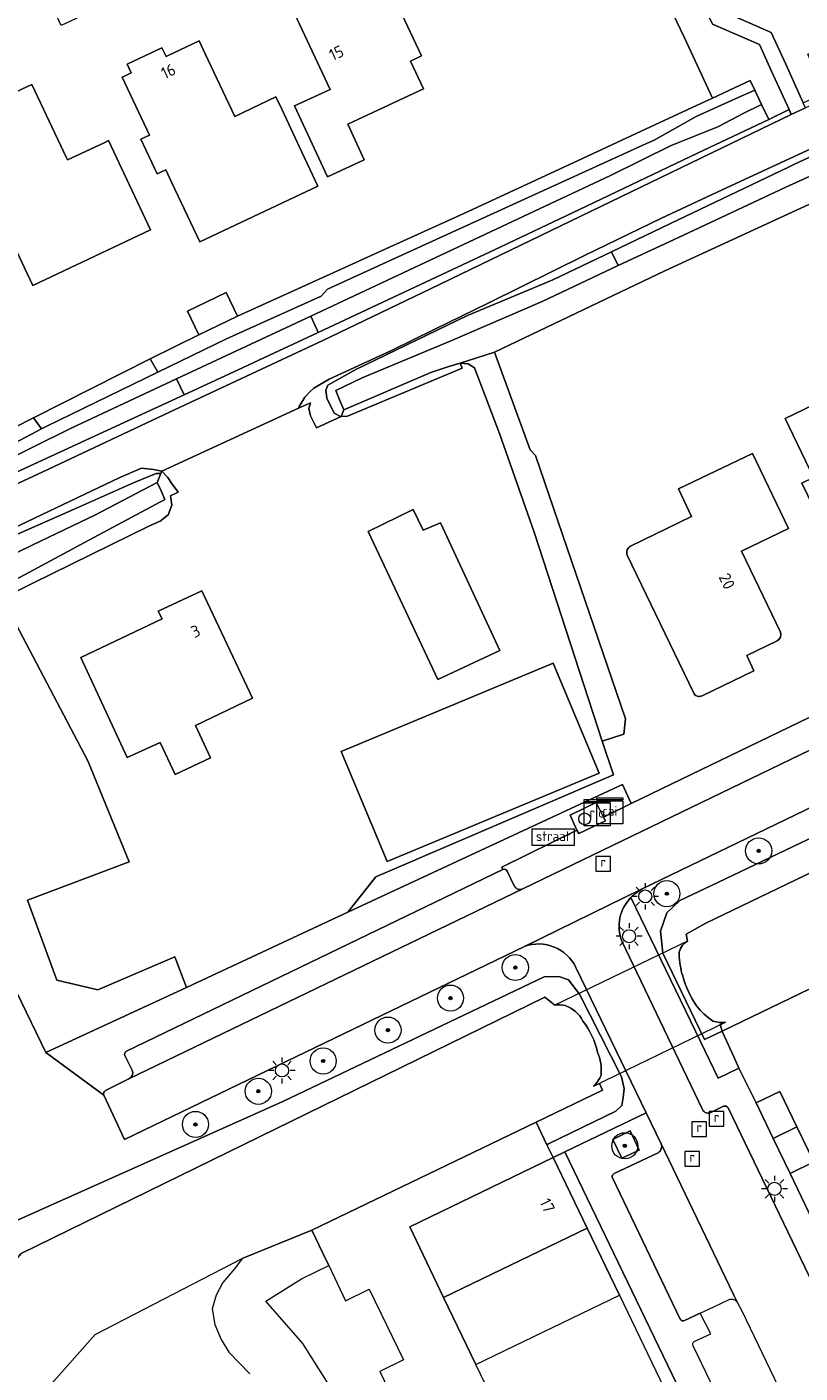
# Model space of a CAD drawing. Header units: metres. Extents: x 80938 to 82288, y 446951 to 448452.
# Tile 27 of 97: x 81824 to 81883, y 447272 to 447375. Entities that reach past the tile are written whole.
import ezdxf
from ezdxf.enums import TextEntityAlignment as Align

# ---------------------------------------------------------------- set-up
doc = ezdxf.new("R2010")
doc.units = ezdxf.units.M
doc.header["$MEASUREMENT"] = 0
doc.layers.get('0').update_dxf_attribs({"color": 253})
for name, color, linetype, lineweight in [('B-WE-GK-BESCHOEIING-G', 253, 'GK-BESCHOEIING', 35), ('B-WE-GK-BESCHOEIING_DAMWAND-G', 253, 'GK-BESCHOEIING', 18), ('B-WE-GR-BOOM-S', 253, 'Continuous', 25), ('B-WE-GR-GROENVOORZIENING-GV', 253, 'Continuous', 18), ('B-WE-IE-MEUBILAIR_WEGMEUBILAIR_VERKEERSBORD-S', 253, 'Continuous', 25), ('B-WE-IE-TERREINAFSCHEIDING_KUNSTMATIG_HEKWERK-G', 253, 'IE-TERREINAFSCHEIDING-KUNSTMATIG', 18), ('B-WE-KL-DATA-S', 253, 'Continuous', 25), ('B-WE-KL-ET_LS_OV_LICHTMAST-S', 253, 'Continuous', 25), ('B-WE-KW-KUNSTWERK_DUIKER-GV', 253, 'Continuous', 18), ('B-WE-OG-BEBOUWING-GV', 253, 'Continuous', 35), ('B-WE-OG-BEBOUWING-T18', 253, 'Continuous', 18), ('B-WE-OG-TERREIN_CULTUURSCHEIDING-GV', 253, 'Continuous', 18), ('B-WE-OG-TERREIN_ERF-GV', 253, 'Continuous', 18), ('B-WE-OG-WATER-GV', 253, 'Continuous', 18), ('B-WE-OG-WATER_SLOOT-GV', 253, 'Continuous', 18), ('B-WE-RI-GWA_RIOOLPUT-S', 253, 'Continuous', 25), ('B-WE-RI-TERREINKAST-S', 253, 'Continuous', 25), ('B-WE-VH-ONVERHARD-GV', 253, 'Continuous', 18), ('B-WE-VH-VERHARDING_ASFALT-GV', 253, 'Continuous', 18), ('B-WE-VH-VERHARDING_BETON-GV', 253, 'Continuous', 18), ('B-WE-VH-VERHARDING_BETONSTRAATSTEEN-GV', 253, 'Continuous', 18), ('B-WE-VH-VERHARDING_GRASBETONSTEEN-GV', 253, 'Continuous', 18), ('B-WE-VH-VERHARDING_TEGEL-GV', 253, 'Continuous', 18), ('X-XX-AL-VERWIJZING-S', 253, 'Continuous', 25)]:
    doc.layers.add(name, color=color, linetype=linetype, lineweight=lineweight)
doc.styles.add('NLCS-ISO', font='NLCS-ISO.ttf')
doc.styles.add('NLCS-ISO-ANNOTATIVE-T18', font='NLCS-ISO.ttf', dxfattribs={"height": 1.8})
doc.styles.add('NLCS-ISO-M500-T18', font='NLCS-ISO.ttf', dxfattribs={"height": 0.9})
doc.linetypes.add('GK-BESCHOEIING', pattern='A,30,-5,[1,NLCS.SHX,S=1,R=0,X=0,Y=0],-5', length=40)
doc.linetypes.add('IE-TERREINAFSCHEIDING-KUNSTMATIG', pattern='A,4,[82,NLCS.SHX,S=0.75,R=90,X=0,Y=0],4,-2', length=10)

# ---------------------------------------------------------------- blocks, each defined once
blk = doc.blocks.new('SIE-WEG_VERKEERSBORD_STRAATNAAM-SO')
at = {"color": 0, "linetype": 'ByBlock', "lineweight": 18}
blk.add_lwpolyline([(-3.25, -1.25), (3.25, -1.25), (3.25, 1.25), (-3.25, 1.25)], close=True, dxfattribs=at)
at = {"color": 0, "linetype": 'ByBlock', "lineweight": 18, "style": 'NLCS-ISO'}
blk.add_text('straat', height=1.5, dxfattribs=at).set_placement((0, 0.15), align=Align.MIDDLE_CENTER)
blk = doc.blocks.new('SRI-TERREINKAST-SO')
at = {"color": 0, "linetype": 'ByBlock', "lineweight": 18}
for points in [[(-2, 2), (2, 2), (2, 1.68), (-2, 1.68)], [(-2, 1.52), (2, 1.52), (2, -2), (-2, -2)]]:
    blk.add_lwpolyline(points, close=True, dxfattribs=at)
at = {"color": 0, "linetype": 'ByBlock', "lineweight": 18, "style": 'NLCS-ISO'}
blk.add_text('rio', height=1.5, dxfattribs=at).set_placement((0, 0), align=Align.MIDDLE_CENTER)
blk = doc.blocks.new('SKL-DATA_SIGNAAL_CAIKAST-SO')
at = {"color": 0, "linetype": 'ByBlock', "lineweight": 18}
for points in [[(-2, 2), (2, 2), (2, 1.68), (-2, 1.68)], [(-2, 1.52), (2, 1.52), (2, -2), (-2, -2)]]:
    blk.add_lwpolyline(points, close=True, dxfattribs=at)
at = {"color": 0, "linetype": 'ByBlock', "lineweight": 18, "style": 'NLCS-ISO'}
blk.add_text('cai', height=1.5, dxfattribs=at).set_placement((0, 0), align=Align.MIDDLE_CENTER)
blk = doc.blocks.new('SKL-ET_OV_LICHTMAST-SO')
at = {"color": 0, "linetype": 'ByBlock', "lineweight": 18}
for points in [[(-1.25, 0), (-2, 0)], [(-1.41, 1.41), (-0.88, 0.88)], [(0, 2), (0, 1.25)], [(0.88, 0.88), (1.41, 1.41)], [(2, 0), (1.25, 0)], [(-1.41, -1.41), (-0.88, -0.88)], [(0, -1.25), (0, -2)], [(0.88, -0.88), (1.41, -1.41)]]:
    blk.add_lwpolyline(points, dxfattribs=at)
blk.add_circle((0, 0), 1, dxfattribs=at)
blk = doc.blocks.new('SRI-PUT_INSPECTIEPUT_RIOOLPUT-SO')
at = {"color": 0, "linetype": 'ByBlock', "lineweight": 18}
blk.add_lwpolyline([(-1.12, -1.12), (1.12, -1.12), (1.12, 1.12), (-1.12, 1.12)], close=True, dxfattribs=at)
at = {"color": 0, "linetype": 'ByBlock', "lineweight": 18, "style": 'NLCS-ISO'}
blk.add_text('r', height=1.5, dxfattribs=at).set_placement((0, 0.28), align=Align.MIDDLE_CENTER)
blk = doc.blocks.new('SAL-VERWIJZING_SYMBOOL-SO')
at = {"color": 0, "linetype": 'ByBlock', "lineweight": -2}
blk.add_circle((0, 0), 0.9, dxfattribs=at)
at = {"color": 0, "linetype": 'ByBlock', "lineweight": -2, "style": 'NLCS-ISO-ANNOTATIVE-T18'}
blk.add_attdef('SYMBOOL', (2.5, -2.5), '', height=1.8, dxfattribs=at)
blk = doc.blocks.new('SGR-BOOM_01-SO')
at = {"linetype": 'ByBlock', "lineweight": 18}
h = blk.add_hatch(color=0, dxfattribs=at)
h.dxf.hatch_style = 1
edge = h.paths.add_edge_path()
edge.add_arc((0, 0), 0.25, 0, 360)
at = {"color": 0, "linetype": 'ByBlock', "lineweight": 18}
for radius in [2, 0.25]:
    blk.add_circle((0, 0), radius, dxfattribs=at)

msp = doc.modelspace()

# ---------------------------------------------------------------- linework, layer by layer
at = {"layer": 'B-WE-GK-BESCHOEIING-G', "linetype": 'Continuous', "lineweight": 0}
for points in [[(81895.96, 447307.039), (81894.606, 447306.386), (81877.531, 447298.148), (81877.379, 447298.644)], [(81805.326, 447259.699), (81823.83, 447281.117), (81863.941, 447300.752)], [(81868.116, 447294.143), (81868.353, 447293.628), (81863.269, 447291.179), (81846.105, 447282.911)]]:
    msp.add_lwpolyline(points, dxfattribs=at)
at = {"layer": 'B-WE-GK-BESCHOEIING_DAMWAND-G', "linetype": 'Continuous', "lineweight": 0}
msp.add_lwpolyline([(81873.138, 447356.343), (81860.081, 447350.109), (81862.828, 447342.653)], dxfattribs=at)
at = {"layer": 'B-WE-GR-GROENVOORZIENING-GV', "linetype": 'Continuous', "lineweight": 0}
for points in [[(81868.444, 447314.535), (81870.558, 447315.568), (81869.877, 447317.03), (81848.861, 447307.241), (81837.318, 447301.864), (81836.503, 447301.488), (81825.725, 447296.513), (81830.161, 447293.244)], [(81831.91, 447296.613), (81860.717, 447310.525), (81860.635, 447310.704), (81866.393, 447313.535), (81865.87, 447314.667), (81867.883, 447315.637), (81868.444, 447314.535)], [(81832.331, 447295.149), (81831.777, 447296.269)], [(81830.293, 447293.596), (81832.074, 447294.484)]]:
    msp.add_lwpolyline(points, dxfattribs=at)
for points in [[(81831.777, 447296.269, -0.4358019), (81831.91, 447296.613)], [(81832.074, 447294.484, 0.0857253), (81832.336, 447294.736)], [(81832.336, 447294.736, 0.220336), (81832.331, 447295.149)], [(81830.161, 447293.244, -0.401485), (81830.293, 447293.596)]]:
    msp.add_lwpolyline(points, format="xyb", dxfattribs=at)
msp.add_lwpolyline([(81869.148, 447289.86), (81869.846, 447288.426), (81871.169, 447289.038), (81870.468, 447290.508)], close=True, dxfattribs=at)
at = {"layer": 'B-WE-IE-TERREINAFSCHEIDING_KUNSTMATIG_HEKWERK-G', "linetype": 'Continuous', "lineweight": 0}
for points in [[(81878.432, 447296.123), (81877.537, 447298.076)], [(81880.117, 447292.659), (81878.802, 447295.315), (81878.432, 447296.123)], [(81864.1, 447289.454), (81863.269, 447291.179)], [(81864.57, 447288.476), (81864.1, 447289.454)], [(81882.719, 447287.254), (81885.061, 447282.395)], [(81846.912, 447281.209), (81846.105, 447282.911)]]:
    msp.add_lwpolyline(points, dxfattribs=at)
at = {"layer": 'B-WE-KW-KUNSTWERK_DUIKER-GV', "linetype": 'Continuous', "lineweight": 0}
for points in [[(81874.856, 447305.021), (81864.696, 447300.142)], [(81867.668, 447293.925), (81877.771, 447298.835)]]:
    msp.add_lwpolyline(points, dxfattribs=at)
for points in [[(81874.226, 447304.02, -0.2732982), (81874.856, 447305.021)], [(81874.503, 447302.366, -0.063802), (81874.226, 447304.02)], [(81875.559, 447300.09, -0.0852072), (81874.503, 447302.366)], [(81864.696, 447300.142, -0.1017187), (81865.509, 447300.098)], [(81865.509, 447300.098, -0.2011724), (81866.853, 447298.913)], [(81876.818, 447298.906, -0.0756433), (81875.559, 447300.09)], [(81866.853, 447298.913, -0.1083233), (81867.983, 447296.543)], [(81877.771, 447298.835, -0.121714), (81876.818, 447298.906)], [(81867.983, 447296.543, -0.1162464), (81868.253, 447294.781)], [(81868.253, 447294.781, -0.1123548), (81867.668, 447293.925)]]:
    msp.add_lwpolyline(points, format="xyb", dxfattribs=at)
at = {"layer": 'B-WE-OG-BEBOUWING-GV', "linetype": 'Continuous', "lineweight": 0}
for points in [[(81843.355, 447378.806), (81843.49, 447378.516), (81843.604, 447378.569), (81847.497, 447370.234), (81844.77, 447368.96), (81847.305, 447363.533), (81850.114, 447364.845), (81848.844, 447367.563), (81854.643, 447370.272), (81853.648, 447372.401), (81854.491, 447372.794), (81852.78, 447376.431), (81851.946, 447376.021), (81849.716, 447380.795), (81847.596, 447379.805), (81847.355, 447380.322), (81847.468, 447380.374), (81847.332, 447380.664)], [(81837.514, 447358.557), (81837.521, 447358.561), (81846.566, 447362.818), (81845.155, 447365.817), (81843.818, 447368.657), (81843.35, 447369.649), (81840.191, 447368.162), (81837.937, 447372.951), (81837.929, 447372.947), (81837.462, 447373.94), (81835.039, 447372.799), (81834.929, 447372.748), (81834.614, 447373.417), (81831.945, 447372.161), (81832.26, 447371.491), (81831.743, 447371.248), (81831.572, 447371.167), (81833.659, 447366.734), (81832.99, 447366.419), (81834.242, 447363.759), (81834.249, 447363.763), (81834.911, 447364.074), (81835.379, 447363.082)], [(81824.717, 447355.23), (81833.735, 447359.479), (81830.516, 447366.308), (81830.178, 447366.149), (81827.378, 447364.83), (81827.302, 447364.993), (81824.655, 447370.61), (81824.316, 447370.451), (81818.775, 447367.84), (81824.088, 447356.564)], [(81837.428, 447351.455), (81840.404, 447352.881), (81839.54, 447354.685), (81836.564, 447353.259)], [(81893.663, 447344.168), (81891.185, 447349.292), (81882.335, 447345.036), (81884.511, 447340.512), (81883.636, 447340.091), (81885.823, 447335.562), (81886.697, 447335.984), (81888.666, 447331.904), (81895.29, 447335.101), (81891.458, 447343.101)], [(81850.42, 447336.38), (81855.74, 447325.07), (81860.49, 447327.28), (81855.96, 447337.06), (81854.61, 447336.49), (81853.86, 447338.07)], [(81834.63, 447329.7), (81828.4, 447326.74), (81831.96, 447319.1), (81834.49, 447320.25), (81835.63, 447317.8), (81838.34, 447319.07), (81837.19, 447321.54), (81841.56, 447323.63), (81837.67, 447331.85), (81834.33, 447330.29)], [(81868.09, 447317.902), (81864.579, 447326.319), (81848.35, 447319.55), (81851.861, 447311.133)], [(81880.117, 447292.659), (81881.427, 447289.937), (81883.247, 447290.813), (81881.937, 447293.535)], [(81883.247, 447290.813), (81881.427, 447289.937), (81882.719, 447287.254), (81884.539, 447288.13)], [(81867.176, 447283.067), (81864.57, 447288.476), (81853.589, 447283.164), (81856.187, 447277.768)], [(81867.176, 447283.067), (81856.187, 447277.768), (81858.66, 447272.632), (81869.648, 447277.936)]]:
    msp.add_lwpolyline(points, close=True, dxfattribs=at)
for points in [[(81879.847, 447342.356), (81874.17, 447339.643), (81875.184, 447337.531), (81870.508, 447335.269)], [(81881.98, 447328.686), (81879.007, 447334.872), (81882.606, 447336.61), (81879.847, 447342.356)], [(81870.244, 447334.584), (81875.322, 447324.056)], [(81875.985, 447323.812), (81879.949, 447325.733), (81879.409, 447326.887), (81881.744, 447328.02)]]:
    msp.add_lwpolyline(points, dxfattribs=at)
for points in [[(81870.508, 447335.269, 0.373777), (81870.244, 447334.584)], [(81881.744, 447328.02, 0.396727), (81881.98, 447328.686)], [(81875.322, 447324.056, 0.4183691), (81875.985, 447323.812)]]:
    msp.add_lwpolyline(points, format="xyb", dxfattribs=at)
at = {"layer": 'B-WE-OG-TERREIN_CULTUURSCHEIDING-GV', "linetype": 'Continuous', "lineweight": 0}
for points in [[(81886.33, 447391.799), (81878.24, 447408.895), (81872.035, 447406.09), (81866.504, 447399.827), (81877.664, 447376.167), (81881.287, 447374.591), (81882.388, 447372.166), (81883.734, 447369.201), (81885.424, 447370.006), (81884.872, 447371.22), (81884.439, 447372.173), (81884.3, 447372.479), (81884.092, 447372.937), (81884.362, 447373.064), (81884.961, 447373.358), (81886.334, 447373.995), (81889.711, 447375.588), (81882.978, 447390.072)], [(81827.881, 447338.092), (81832.488, 447340.136), (81834.174, 447340.825), (81834.534, 447340.825), (81834.61, 447341), (81833.976, 447341.137), (81833.037, 447341.248), (81831.379, 447340.528), (81821.555, 447335.847), (81794.903, 447323.036), (81775.743, 447313.777), (81777.233, 447314.288), (81785.345, 447318.263), (81789.151, 447320.124), (81793.645, 447322.259), (81798.184, 447324.415), (81807.217, 447328.705), (81814.193, 447332.019), (81823.333, 447336.074)]]:
    msp.add_lwpolyline(points, close=True, dxfattribs=at)
for points in [[(81817.198, 447337.11), (81825.873, 447341.141), (81835.186, 447345.521), (81846.949, 447351.02), (81855.191, 447354.953), (81882.818, 447368.297), (81882.643, 447368.681), (81881.084, 447367.938), (81880.167, 447367.501), (81875.629, 447365.342), (81866.6, 447361.045), (81860.144, 447357.973), (81851.086, 447353.737), (81846.579, 447351.63), (81842.027, 447349.502), (81840.842, 447348.948), (81836.325, 447346.862), (81831.763, 447344.755), (81823.104, 447340.757)], [(81888.843, 447367.783), (81877.515, 447362.534), (81872.871, 447360.369), (81866.976, 447357.506), (81859.652, 447353.893), (81855.475, 447351.855), (81852.25, 447350.282), (81851.584, 447349.973), (81847.428, 447348.043), (81846.25, 447347.353), (81845.929, 447347.074), (81845.564, 447346.667), (81845.114, 447345.959), (81845.076, 447345.828), (81845.99, 447346.25), (81845.86, 447345.8), (81845.98, 447345.24), (81846.443, 447344.315), (81848.342, 447345.197), (81848.299, 447345.195), (81847.8, 447345.459), (81847.243, 447346.604), (81847.21, 447346.833), (81847.155, 447347.22), (81847.331, 447347.601), (81849.458, 447348.787), (81858.027, 447352.919), (81862.665, 447354.853), (81864.556, 447355.642), (81869.044, 447357.789), (81873.577, 447359.958), (81882.597, 447364.275), (81883.014, 447364.475), (81892.076, 447368.703)], [(81965.728, 447354.541), (81871.403, 447309.025)], [(81870.534, 447308.378), (81875.858, 447297.341), (81877.209, 447294.541), (81878.802, 447295.315), (81878.432, 447296.123), (81877.537, 447298.076), (81877.531, 447298.148), (81876.176, 447297.494), (81872.98, 447304.12), (81872.809, 447305.794), (81873.286, 447307.21), (81874.28, 447308.139), (81877.189, 447309.531), (81967.052, 447352.45), (81968.355, 447352.728), (81969.314, 447352.338), (81970.574, 447351.405)], [(81862.372, 447304.628), (81831.75, 447289.844), (81830.161, 447293.244), (81825.725, 447296.513), (81811.512, 447325.862), (81811.142, 447325.675), (81806.655, 447323.412), (81797.726, 447318.91), (81791.029, 447315.534), (81786.481, 447313.519), (81781.886, 447311.483), (81779.04, 447310.229), (81777.722, 447312.729), (81777.27, 447313.655), (81777.233, 447314.288), (81775.743, 447313.777), (81779.278, 447306.101), (81803.245, 447262.95), (81822.856, 447283.361), (81843.863, 447292.748)], [(81843.863, 447292.748), (81863.882, 447302.292), (81865.021, 447302.334), (81865.756, 447302.064), (81866.602, 447300.98), (81869.817, 447294.634), (81870.025, 447293.754), (81869.938, 447293.065), (81869.832, 447292.442), (81869.377, 447292.024), (81864.226, 447289.514), (81864.1, 447289.454), (81864.57, 447288.476), (81865.464, 447288.902), (81871.709, 447291.896), (81866.325, 447303.027)]]:
    msp.add_lwpolyline(points, dxfattribs=at)
for points in [[(81871.403, 447309.025, 0.0669756), (81870.534, 447308.378)], [(81866.325, 447303.027, 0.3823083), (81862.372, 447304.628)]]:
    msp.add_lwpolyline(points, format="xyb", dxfattribs=at)
at = {"layer": 'B-WE-OG-TERREIN_ERF-GV', "linetype": 'Continuous', "lineweight": 0}
for points in [[(81820.339, 447342.844), (81824.779, 447345.089), (81829.263, 447347.357), (81833.703, 447349.602), (81837.428, 447351.455), (81836.564, 447353.259), (81839.54, 447354.685), (81840.404, 447352.881), (81847.499, 447356.098), (81852.031, 447358.15), (81856.609, 447360.223), (81857.745, 447360.737), (81862.258, 447362.83), (81866.817, 447364.944), (81871.33, 447367.037), (81875.889, 447369.151), (81876.77, 447369.569), (81874.649, 447374.166), (81863.12, 447398.207), (81848.491, 447391.354), (81850.849, 447386.329), (81826.888, 447375.13), (81813.946, 447402.727)], [(81923.319, 447379.749), (81910.8, 447373.853), (81906.893, 447371.985), (81885.829, 447362.198), (81873.138, 447356.343), (81860.081, 447350.109), (81862.828, 447342.653), (81863.215, 447342.208), (81870.116, 447322.062), (81869.985, 447320.888), (81868.343, 447320.352), (81869.191, 447317.755), (81850.987, 447309.953), (81848.861, 447307.241), (81869.877, 447317.03), (81870.558, 447315.568), (81938.619, 447348.429), (81993.637, 447374.896)], [(81870.508, 447335.269), (81875.184, 447337.531), (81874.17, 447339.643), (81879.847, 447342.356), (81882.606, 447336.61)], [(81882.606, 447336.61), (81879.007, 447334.872), (81881.98, 447328.686)], [(81875.322, 447324.056), (81870.244, 447334.584)], [(81881.744, 447328.02), (81879.409, 447326.887), (81879.949, 447325.733), (81875.985, 447323.812)], [(81894.606, 447306.386), (81877.531, 447298.148), (81877.537, 447298.076), (81878.432, 447296.123), (81878.802, 447295.315), (81880.117, 447292.659), (81881.937, 447293.535), (81883.247, 447290.813), (81884.539, 447288.13), (81882.719, 447287.254), (81885.061, 447282.395)], [(81861.132, 447267.498), (81858.66, 447272.632), (81856.187, 447277.768), (81853.589, 447283.164), (81864.57, 447288.476), (81864.1, 447289.454), (81863.269, 447291.179), (81846.105, 447282.911), (81846.912, 447281.209), (81847.392, 447280.196), (81848.671, 447277.499), (81850.488, 447278.382), (81851.811, 447275.658), (81853.113, 447272.979), (81851.296, 447272.096), (81853.642, 447267.222)]]:
    msp.add_lwpolyline(points, dxfattribs=at)
for points in [[(81847.596, 447379.805), (81849.716, 447380.795), (81851.946, 447376.021), (81852.78, 447376.431), (81854.491, 447372.794), (81853.648, 447372.401), (81854.643, 447370.272), (81848.844, 447367.563), (81850.114, 447364.845), (81847.305, 447363.533), (81844.77, 447368.96), (81847.497, 447370.234), (81843.604, 447378.569), (81843.49, 447378.516), (81843.355, 447378.806), (81847.332, 447380.664), (81847.468, 447380.374), (81847.355, 447380.322)], [(81831.572, 447371.167), (81831.743, 447371.248), (81832.26, 447371.491), (81831.945, 447372.161), (81834.614, 447373.417), (81834.929, 447372.748), (81835.039, 447372.799), (81837.462, 447373.94), (81837.929, 447372.947), (81837.937, 447372.951), (81840.191, 447368.162), (81843.35, 447369.649), (81843.818, 447368.657), (81845.155, 447365.817), (81846.566, 447362.818), (81837.521, 447358.561), (81837.514, 447358.557), (81835.379, 447363.082), (81834.911, 447364.074), (81834.249, 447363.763), (81834.242, 447363.759), (81832.99, 447366.419), (81833.659, 447366.734)], [(81824.717, 447355.23), (81824.088, 447356.564), (81818.775, 447367.84), (81824.316, 447370.451), (81824.655, 447370.61), (81827.302, 447364.993), (81827.378, 447364.83), (81830.178, 447366.149), (81830.516, 447366.308), (81833.735, 447359.479)], [(81860.47, 447343.88), (81858.56, 447348.92), (81858.08, 447349.23), (81857.46, 447349.269), (81857.451, 447349.267), (81857.602, 447348.893), (81848.827, 447345.224), (81848.342, 447345.197), (81846.443, 447344.315), (81845.98, 447345.24), (81845.86, 447345.8), (81845.99, 447346.25), (81845.076, 447345.828), (81834.61, 447341), (81835.06, 447340.52), (81835.34, 447340.08), (81835.863, 447339.397), (81835.268, 447339.12), (81835.361, 447338.412), (81835.084, 447337.66), (81834.49, 447337.185), (81833.652, 447336.821), (81829.19, 447334.622), (81824.682, 447332.4), (81822.39, 447331.27), (81828.927, 447318.826), (81832.099, 447311.111), (81824.314, 447308.158), (81826.562, 447302.051), (81829.702, 447301.313), (81835.604, 447303.824), (81836.503, 447301.488), (81837.318, 447301.864), (81848.861, 447307.241), (81850.987, 447309.953), (81869.191, 447317.755), (81868.343, 447320.352), (81863.12, 447336.35)], [(81891.458, 447343.101), (81895.29, 447335.101), (81888.666, 447331.904), (81886.697, 447335.984), (81885.823, 447335.562), (81883.636, 447340.091), (81884.511, 447340.512), (81882.335, 447345.036), (81891.185, 447349.292), (81893.663, 447344.168)], [(81850.42, 447336.38), (81853.86, 447338.07), (81854.61, 447336.49), (81855.96, 447337.06), (81860.49, 447327.28), (81855.74, 447325.07)], [(81834.63, 447329.7), (81834.33, 447330.29), (81837.67, 447331.85), (81841.56, 447323.63), (81837.19, 447321.54), (81838.34, 447319.07), (81835.63, 447317.8), (81834.49, 447320.25), (81831.96, 447319.1), (81828.4, 447326.74)], [(81864.579, 447326.319), (81868.09, 447317.902), (81851.861, 447311.133), (81848.35, 447319.55)], [(81865.464, 447288.902), (81864.57, 447288.476), (81867.176, 447283.067), (81869.648, 447277.936), (81872.125, 447272.792), (81874.595, 447267.665), (81877.07, 447262.527), (81879.543, 447257.395), (81882.018, 447252.256), (81884.49, 447247.125), (81886.963, 447241.992), (81889.548, 447236.625), (81890.449, 447237.062), (81882.565, 447253.442)]]:
    msp.add_lwpolyline(points, close=True, dxfattribs=at)
for points in [[(81870.244, 447334.584, -0.373777), (81870.508, 447335.269)], [(81881.98, 447328.686, -0.396727), (81881.744, 447328.02)], [(81875.985, 447323.812, -0.4183691), (81875.322, 447324.056)]]:
    msp.add_lwpolyline(points, format="xyb", dxfattribs=at)
at = {"layer": 'B-WE-OG-WATER-GV', "linetype": 'Continuous', "lineweight": 0}
msp.add_lwpolyline([(81862.828, 447342.653), (81860.081, 447350.109), (81857.46, 447349.269), (81858.08, 447349.23), (81858.56, 447348.92), (81860.47, 447343.88), (81863.12, 447336.35), (81868.343, 447320.352), (81869.985, 447320.888), (81870.116, 447322.062), (81863.215, 447342.208)], close=True, dxfattribs=at)
for points in [[(81968.287, 447350.03), (81967.001, 447350.076), (81876.274, 447306.412), (81874.756, 447305.555), (81874.856, 447305.021)], [(81877.771, 447298.835), (81877.379, 447298.644), (81877.531, 447298.148), (81894.606, 447306.386), (81895.96, 447307.039), (81908.85, 447313.281), (81925.887, 447321.53), (81926.834, 447321.988), (81933.643, 447325.78), (81949.958, 447333.321), (81966.325, 447340.887), (81968.047, 447341.683)], [(81864.696, 447300.142), (81863.941, 447300.752), (81823.83, 447281.117), (81805.326, 447259.699), (81801.214, 447255.276), (81802.11, 447253.463), (81805.095, 447247.422), (81811.199, 447254.334), (81812.145, 447255.364), (81829.503, 447274.916), (81840.758, 447280.735), (81846.105, 447282.911), (81863.269, 447291.179), (81868.353, 447293.628), (81868.116, 447294.143)], [(81868.116, 447294.143), (81867.668, 447293.925)]]:
    msp.add_lwpolyline(points, dxfattribs=at)
for points in [[(81874.856, 447305.021, 0.2732982), (81874.226, 447304.02)], [(81874.226, 447304.02, 0.063802), (81874.503, 447302.366)], [(81874.503, 447302.366, 0.0852072), (81875.559, 447300.09)], [(81865.509, 447300.098, 0.1017187), (81864.696, 447300.142)], [(81866.853, 447298.913, 0.2011724), (81865.509, 447300.098)], [(81875.559, 447300.09, 0.0756433), (81876.818, 447298.906)], [(81867.983, 447296.543, 0.1083233), (81866.853, 447298.913)], [(81876.818, 447298.906, 0.121714), (81877.771, 447298.835)], [(81868.253, 447294.781, 0.1162464), (81867.983, 447296.543)], [(81867.668, 447293.925, 0.1123548), (81868.253, 447294.781)]]:
    msp.add_lwpolyline(points, format="xyb", dxfattribs=at)
at = {"layer": 'B-WE-OG-WATER_SLOOT-GV', "linetype": 'Continuous', "lineweight": 0}
for points in [[(81869.044, 447357.789), (81869.56, 447356.743), (81874.561, 447359.083), (81882.394, 447362.74), (81887.47, 447365.054), (81895.022, 447368.562), (81903.212, 447372.343), (81914.796, 447377.742), (81924.695, 447382.244), (81926.82, 447383.246), (81926.266, 447384.421), (81921.753, 447382.328), (81912.682, 447378.12), (81908.796, 447376.366), (81899.682, 447372.251), (81892.076, 447368.703), (81883.014, 447364.475), (81882.597, 447364.275), (81873.577, 447359.958)], [(81862.258, 447362.83), (81857.745, 447360.737), (81856.609, 447360.223), (81852.031, 447358.15), (81847.499, 447356.098), (81840.404, 447352.881), (81837.428, 447351.455), (81833.703, 447349.602), (81834.303, 447348.579), (81839.568, 447351.13), (81846.804, 447354.404), (81847.303, 447354.941), (81852.428, 447357.28), (81862.66, 447361.95), (81871.39, 447365.935), (81871.739, 447366.084), (81872.316, 447366.332), (81875.531, 447368.165), (81878.52, 447369.51), (81880.015, 447370.182), (81879.664, 447370.918), (81876.77, 447369.569), (81875.889, 447369.151), (81871.33, 447367.037), (81866.817, 447364.944)], [(81879.192, 447368.416), (81877.197, 447367.378), (81873.613, 447365.929), (81868.981, 447363.628), (81846.011, 447352.877), (81846.505, 447351.793), (81846.579, 447351.63), (81851.086, 447353.737), (81860.144, 447357.973), (81866.6, 447361.045), (81875.629, 447365.342), (81880.167, 447367.501), (81881.084, 447367.938), (81880.539, 447369.081)], [(81847.155, 447347.22), (81847.21, 447346.833), (81847.243, 447346.604), (81847.8, 447345.459), (81848.299, 447345.195), (81848.342, 447345.197), (81848.549, 447345.695), (81848.224, 447346.466), (81847.928, 447347.174), (81849.944, 447348.145), (81856.702, 447350.95), (81863.742, 447354.005), (81869.56, 447356.743), (81869.044, 447357.789), (81864.556, 447355.642), (81862.665, 447354.853), (81858.027, 447352.919), (81849.458, 447348.787), (81847.331, 447347.601)], [(81836.325, 447346.862), (81840.842, 447348.948), (81842.027, 447349.502), (81846.579, 447351.63), (81846.505, 447351.793), (81846.011, 447352.877), (81835.737, 447348.068)], [(81824.779, 447345.089), (81825.379, 447344.257), (81825.797, 447344.46), (81834.303, 447348.579), (81833.703, 447349.602), (81829.263, 447347.357)], [(81848.342, 447345.197), (81848.827, 447345.224), (81857.602, 447348.893), (81857.451, 447349.267), (81857.448, 447349.266), (81856.582, 447349.02), (81855.206, 447348.551), (81848.549, 447345.695)], [(81810.317, 447326.338), (81810.74, 447326.536), (81819.473, 447330.609), (81827.081, 447334.676), (81828.695, 447335.542), (81834.843, 447338.842), (81834.544, 447339.495), (81834.246, 447340.144), (81829.464, 447337.638), (81828.354, 447337.105), (81824.722, 447335.364), (81818.708, 447332.434), (81814.699, 447330.506), (81795.204, 447321.473), (81794.245, 447321.012), (81789.717, 447318.833), (81785.481, 447316.767), (81779.909, 447314.217), (81779.969, 447313.077), (81780.213, 447312.242), (81784.849, 447314.357), (81785.832, 447314.806), (81800.665, 447321.579)], [(81793.645, 447322.259), (81794.245, 447321.012), (81795.204, 447321.473), (81814.699, 447330.506), (81818.708, 447332.434), (81824.722, 447335.364), (81828.354, 447337.105), (81829.464, 447337.638), (81834.246, 447340.144), (81834.534, 447340.825), (81834.174, 447340.825), (81832.488, 447340.136), (81827.881, 447338.092), (81823.333, 447336.074), (81814.193, 447332.019), (81807.217, 447328.705), (81798.184, 447324.415)]]:
    msp.add_lwpolyline(points, close=True, dxfattribs=at)
for points in [[(81914.796, 447377.742), (81903.212, 447372.343), (81895.022, 447368.562), (81887.47, 447365.054), (81882.394, 447362.74), (81874.561, 447359.083), (81869.56, 447356.743), (81863.742, 447354.005), (81856.702, 447350.95), (81849.944, 447348.145), (81847.928, 447347.174), (81848.224, 447346.466), (81848.549, 447345.695), (81855.206, 447348.551), (81856.582, 447349.02), (81857.448, 447349.266), (81857.451, 447349.267), (81857.46, 447349.269), (81860.081, 447350.109), (81873.138, 447356.343), (81885.829, 447362.198), (81906.893, 447371.985), (81910.8, 447373.853), (81923.319, 447379.749)], [(81821.753, 447341.399), (81827.668, 447344.292), (81835.737, 447348.068), (81846.011, 447352.877), (81868.981, 447363.628), (81873.613, 447365.929), (81877.197, 447367.378), (81879.192, 447368.416), (81880.539, 447369.081), (81880.015, 447370.182), (81878.52, 447369.51), (81875.531, 447368.165), (81872.316, 447366.332), (81871.739, 447366.084), (81871.39, 447365.935), (81862.66, 447361.95), (81852.428, 447357.28), (81847.303, 447354.941), (81846.804, 447354.404), (81839.568, 447351.13), (81834.303, 447348.579), (81825.797, 447344.46), (81825.379, 447344.257), (81820.855, 447341.858)], [(81971.266, 447343.79), (81968.054, 447341.686), (81968.047, 447341.683), (81969.363, 447338.974), (81975.29, 447341.825), (81970.574, 447351.405), (81969.314, 447352.338), (81968.355, 447352.728), (81967.052, 447352.45), (81877.189, 447309.531), (81874.28, 447308.139), (81873.286, 447307.21), (81872.809, 447305.794), (81872.98, 447304.12), (81876.176, 447297.494), (81877.531, 447298.148), (81877.379, 447298.644), (81877.771, 447298.835)], [(81874.856, 447305.021), (81874.756, 447305.555), (81876.274, 447306.412), (81967.001, 447350.076)], [(81835.737, 447348.068), (81827.668, 447344.292), (81821.753, 447341.399), (81820.987, 447340.668), (81820.458, 447340.535), (81820.131, 447340.756), (81820.061, 447341.329), (81820.855, 447341.858), (81825.379, 447344.257), (81824.779, 447345.089), (81820.339, 447342.844), (81820.162, 447342.758)], [(81821.508, 447340.095), (81823.104, 447340.757), (81831.763, 447344.755), (81836.325, 447346.862), (81835.737, 447348.068)], [(81822.39, 447331.27), (81824.682, 447332.4), (81829.19, 447334.622), (81833.652, 447336.821), (81834.49, 447337.185), (81835.084, 447337.66), (81835.361, 447338.412), (81835.268, 447339.12), (81835.863, 447339.397), (81835.34, 447340.08), (81835.06, 447340.52), (81834.61, 447341), (81834.534, 447340.825), (81834.246, 447340.144), (81834.544, 447339.495), (81834.843, 447338.842), (81828.695, 447335.542), (81827.081, 447334.676), (81819.473, 447330.609)], [(81867.668, 447293.925), (81868.116, 447294.143), (81868.353, 447293.628), (81863.269, 447291.179), (81864.1, 447289.454), (81864.226, 447289.514), (81869.377, 447292.024), (81869.832, 447292.442), (81869.938, 447293.065), (81870.025, 447293.754), (81869.817, 447294.634), (81866.602, 447300.98), (81865.756, 447302.064), (81865.021, 447302.334), (81863.882, 447302.292), (81843.863, 447292.748), (81822.856, 447283.361)], [(81823.83, 447281.117), (81863.941, 447300.752)], [(81863.941, 447300.752), (81864.696, 447300.142)], [(81848.158, 447269.875), (81845.4, 447274.232), (81842.572, 447277.468), (81845.297, 447279.187), (81847.392, 447280.196), (81846.912, 447281.209), (81846.105, 447282.911), (81840.758, 447280.735), (81840.165, 447279.946), (81839.278, 447278.905), (81838.76, 447277.94), (81838.452, 447276.887), (81838.675, 447275.698), (81839.155, 447274.549), (81839.743, 447273.572), (81841.347, 447271.923)]]:
    msp.add_lwpolyline(points, dxfattribs=at)
for points in [[(81874.226, 447304.02, -0.2732982), (81874.856, 447305.021)], [(81874.503, 447302.366, -0.063802), (81874.226, 447304.02)], [(81875.559, 447300.09, -0.0852072), (81874.503, 447302.366)], [(81864.696, 447300.142, -0.1017187), (81865.509, 447300.098)], [(81865.509, 447300.098, -0.2011724), (81866.853, 447298.913)], [(81876.818, 447298.906, -0.0756433), (81875.559, 447300.09)], [(81866.853, 447298.913, -0.1083233), (81867.983, 447296.543)], [(81877.771, 447298.835, -0.121714), (81876.818, 447298.906)], [(81867.983, 447296.543, -0.1162464), (81868.253, 447294.781)], [(81868.253, 447294.781, -0.1123548), (81867.668, 447293.925)]]:
    msp.add_lwpolyline(points, format="xyb", dxfattribs=at)
at = {"layer": 'B-WE-VH-ONVERHARD-GV', "linetype": 'Continuous', "lineweight": 0}
msp.add_lwpolyline([(81822.39, 447331.27), (81815.713, 447327.979), (81815.584, 447327.915), (81811.512, 447325.862), (81825.725, 447296.513), (81836.503, 447301.488), (81835.604, 447303.824), (81829.702, 447301.313), (81826.562, 447302.051), (81824.314, 447308.158), (81832.099, 447311.111), (81828.927, 447318.826)], close=True, dxfattribs=at)
at = {"layer": 'B-WE-VH-VERHARDING_ASFALT-GV', "linetype": 'Continuous', "lineweight": 0}
for points in [[(81821.555, 447335.847), (81831.379, 447340.528), (81833.037, 447341.248), (81833.976, 447341.137), (81834.61, 447341), (81845.076, 447345.828), (81845.114, 447345.959), (81845.564, 447346.667), (81845.929, 447347.074), (81846.25, 447347.353), (81847.428, 447348.043), (81851.584, 447349.973), (81852.25, 447350.282), (81855.475, 447351.855), (81859.652, 447353.893), (81866.976, 447357.506), (81872.871, 447360.369), (81877.515, 447362.534), (81888.843, 447367.783), (81901.014, 447373.431), (81915.174, 447379.999)], [(81902.444, 447377.051), (81883.915, 447368.814), (81883.911, 447368.812), (81882.818, 447368.297), (81855.191, 447354.953), (81846.949, 447351.02), (81835.186, 447345.521), (81825.873, 447341.141), (81817.198, 447337.11)]]:
    msp.add_lwpolyline(points, dxfattribs=at)
at = {"layer": 'B-WE-VH-VERHARDING_BETON-GV', "linetype": 'Continuous', "lineweight": 0}
msp.add_lwpolyline([(81868.444, 447314.535), (81867.883, 447315.637), (81865.87, 447314.667), (81866.393, 447313.535), (81866.539, 447313.261), (81868.574, 447314.254)], close=True, dxfattribs=at)
at = {"layer": 'B-WE-VH-VERHARDING_BETONSTRAATSTEEN-GV', "linetype": 'Continuous', "lineweight": 0}
for points in [[(81974.634, 447358.807), (81996.319, 447369.266), (81994.598, 447372.894), (81916.151, 447335.058), (81862.265, 447309.036), (81832.074, 447294.484), (81830.293, 447293.596)], [(81830.161, 447293.244), (81831.75, 447289.844), (81862.372, 447304.628), (81871.403, 447309.025), (81965.728, 447354.541)], [(81860.717, 447310.525), (81831.91, 447296.613)], [(81861.604, 447309.266), (81861.063, 447310.38)], [(81832.074, 447294.484), (81862.265, 447309.036)], [(81871.403, 447309.025), (81862.372, 447304.628)], [(81876.014, 447292.14), (81869.829, 447305.036)], [(81866.325, 447303.027), (81871.709, 447291.896), (81872.842, 447289.528), (81878.698, 447277.35), (81879.051, 447276.689), (81884.893, 447264.503), (81885.221, 447263.835), (81889.984, 447253.92), (81890.305, 447253.26), (81896.175, 447241.109)], [(81831.777, 447296.269), (81832.331, 447295.149)], [(81877.63, 447292.399), (81876.708, 447291.934)], [(81901.499, 447243.438), (81877.969, 447292.284)], [(81878.698, 447277.35), (81872.842, 447289.528)], [(81872.609, 447288.839), (81869.245, 447287.236)], [(81869.124, 447286.909), (81874.313, 447276.097)], [(81874.642, 447275.987), (81875.849, 447276.55), (81876.926, 447277.069), (81878.013, 447277.588)]]:
    msp.add_lwpolyline(points, dxfattribs=at)
for points in [[(81861.063, 447310.38, 0.3866912), (81860.717, 447310.525)], [(81861.896, 447309.009, -0.2060386), (81861.604, 447309.266)], [(81862.265, 447309.036, -0.1700354), (81861.896, 447309.009)], [(81870.534, 447308.378, -0.0669756), (81871.403, 447309.025)], [(81869.829, 447305.036, -0.2917736), (81870.534, 447308.378)], [(81862.372, 447304.628, -0.3823083), (81866.325, 447303.027)], [(81831.91, 447296.613, 0.4358019), (81831.777, 447296.269)], [(81832.336, 447294.736, -0.0857253), (81832.074, 447294.484)], [(81832.331, 447295.149, -0.220336), (81832.336, 447294.736)], [(81830.293, 447293.596, 0.401485), (81830.161, 447293.244)], [(81876.708, 447291.934, -0.4260996), (81876.014, 447292.14)], [(81877.969, 447292.284, 0.3187687), (81877.63, 447292.399)], [(81872.842, 447289.528, -0.394166), (81872.609, 447288.839)], [(81869.245, 447287.236, 0.4617376), (81869.124, 447286.909)], [(81878.013, 447277.588, -0.3955943), (81878.698, 447277.35)], [(81874.313, 447276.097, 0.447795), (81874.642, 447275.987)]]:
    msp.add_lwpolyline(points, format="xyb", dxfattribs=at)
at = {"layer": 'B-WE-VH-VERHARDING_GRASBETONSTEEN-GV', "linetype": 'Continuous', "lineweight": 0}
msp.add_lwpolyline([(81881.284, 447371.666), (81880.377, 447373.659), (81876.778, 447375.219), (81865.408, 447399.282), (81863.12, 447398.207), (81874.649, 447374.166), (81876.77, 447369.569), (81879.664, 447370.918), (81880.015, 447370.182), (81880.539, 447369.081), (81881.084, 447367.938), (81882.643, 447368.681)], close=True, dxfattribs=at)
at = {"layer": 'B-WE-VH-VERHARDING_TEGEL-GV', "linetype": 'Continuous', "lineweight": 0}
for points in [[(81881.284, 447371.666), (81882.643, 447368.681), (81882.818, 447368.297), (81883.911, 447368.812), (81883.734, 447369.201), (81882.388, 447372.166), (81881.287, 447374.591), (81877.664, 447376.167), (81866.504, 447399.827), (81872.035, 447406.09), (81878.24, 447408.895), (81877.594, 447410.277), (81871.119, 447407.332), (81870.892, 447407.083), (81865.582, 447401.054), (81862.471, 447399.601), (81847.84, 447392.744), (81848.491, 447391.354), (81863.12, 447398.207), (81865.408, 447399.282), (81876.778, 447375.219), (81880.377, 447373.659)], [(81869.846, 447288.426), (81869.148, 447289.86), (81870.468, 447290.508), (81871.169, 447289.038)]]:
    msp.add_lwpolyline(points, close=True, dxfattribs=at)
for points in [[(81994.598, 447372.894), (81993.637, 447374.896), (81938.619, 447348.429), (81870.558, 447315.568), (81868.444, 447314.535), (81868.574, 447314.254), (81866.539, 447313.261), (81866.393, 447313.535), (81860.635, 447310.704), (81860.717, 447310.525)], [(81862.265, 447309.036), (81916.151, 447335.058), (81994.598, 447372.894)], [(81861.063, 447310.38), (81861.604, 447309.266)], [(81887.651, 447276.996), (81886.37, 447279.666), (81885.061, 447282.395), (81882.719, 447287.254), (81881.427, 447289.937), (81880.117, 447292.659), (81878.802, 447295.315), (81877.209, 447294.541), (81875.858, 447297.341), (81870.534, 447308.378)], [(81869.829, 447305.036), (81876.014, 447292.14)], [(81872.842, 447289.528), (81871.709, 447291.896), (81865.464, 447288.902), (81882.565, 447253.442), (81890.449, 447237.062), (81896.468, 447239.981)], [(81876.708, 447291.934), (81877.63, 447292.399)], [(81877.969, 447292.284), (81901.499, 447243.438)], [(81869.245, 447287.236), (81872.609, 447288.839)], [(81874.313, 447276.097), (81869.124, 447286.909)], [(81875.421, 447274.405), (81876.645, 447274.965), (81875.849, 447276.55), (81874.642, 447275.987)], [(81880.506, 447263.238), (81875.308, 447274.05)]]:
    msp.add_lwpolyline(points, dxfattribs=at)
for points in [[(81860.717, 447310.525, -0.3866912), (81861.063, 447310.38)], [(81861.604, 447309.266, 0.2060386), (81861.896, 447309.009)], [(81861.896, 447309.009, 0.1700354), (81862.265, 447309.036)], [(81870.534, 447308.378, 0.2917736), (81869.829, 447305.036)], [(81876.014, 447292.14, 0.4260996), (81876.708, 447291.934)], [(81877.63, 447292.399, -0.3187687), (81877.969, 447292.284)], [(81872.609, 447288.839, 0.394166), (81872.842, 447289.528)], [(81869.124, 447286.909, -0.4617376), (81869.245, 447287.236)], [(81874.642, 447275.987, -0.447795), (81874.313, 447276.097)], [(81875.308, 447274.05, -0.4660498), (81875.421, 447274.405)]]:
    msp.add_lwpolyline(points, format="xyb", dxfattribs=at)

# ---------------------------------------------------------------- block references
at = {"layer": 'B-WE-GR-BOOM-S', "linetype": 'Continuous', "lineweight": 0, "xscale": 0.5, "yscale": 0.5, "zscale": 0.5}
for p in [(81880.316, 447311.941), (81873.285, 447308.666), (81861.679, 447303.014), (81856.715, 447300.673), (81851.924, 447298.223), (81846.96, 447295.861), (81841.996, 447293.541), (81837.184, 447291.005), (81870.065, 447289.368)]:
    msp.add_blockref('SGR-BOOM_01-SO', p, dxfattribs=at)
at = {"layer": 'B-WE-IE-MEUBILAIR_WEGMEUBILAIR_VERKEERSBORD-S', "linetype": 'Continuous', "lineweight": 0, "xscale": 0.5, "yscale": 0.5, "zscale": 0.5}
msp.add_blockref('SIE-WEG_VERKEERSBORD_STRAATNAAM-SO', (81864.578, 447312.992), dxfattribs=at)
at = {"layer": 'B-WE-KL-DATA-S', "linetype": 'Continuous', "lineweight": 0, "xscale": 0.5, "yscale": 0.5, "zscale": 0.5}
msp.add_blockref('SKL-DATA_SIGNAAL_CAIKAST-SO', (81868.922, 447315.006), dxfattribs=at)
at = {"layer": 'B-WE-KL-ET_LS_OV_LICHTMAST-S', "linetype": 'Continuous', "lineweight": 0, "xscale": 0.5, "yscale": 0.5, "zscale": 0.5}
for p in [(81871.635, 447308.461), (81870.396, 447305.408), (81843.809, 447295.134), (81881.53, 447286.075)]:
    msp.add_blockref('SKL-ET_OV_LICHTMAST-SO', p, dxfattribs=at)
at = {"layer": 'B-WE-RI-GWA_RIOOLPUT-S', "linetype": 'Continuous', "lineweight": 0, "xscale": 0.5, "yscale": 0.5, "zscale": 0.5}
for p in [(81868.405, 447310.953), (81877.093, 447291.423), (81875.765, 447290.647), (81875.235, 447288.377)]:
    msp.add_blockref('SRI-PUT_INSPECTIEPUT_RIOOLPUT-SO', p, dxfattribs=at)
at = {"layer": 'B-WE-RI-TERREINKAST-S', "linetype": 'Continuous', "lineweight": 0, "xscale": 0.5, "yscale": 0.5, "zscale": 0.5}
msp.add_blockref('SRI-TERREINKAST-SO', (81867.951, 447314.863), dxfattribs=at)
at = {"layer": 'X-XX-AL-VERWIJZING-S', "linetype": 'Continuous', "lineweight": 0, "xscale": 0.5, "yscale": 0.5, "zscale": 0.5}
msp.add_blockref('SAL-VERWIJZING_SYMBOOL-SO', (81866.985, 447314.392), dxfattribs=at)

# ---------------------------------------------------------------- texts
at = {"layer": 'B-WE-OG-BEBOUWING-T18', "linetype": 'Continuous', "lineweight": 0, "style": 'NLCS-ISO-M500-T18'}
for s, rotation, p in [('15', 24.9, (81847.975, 447373.02)), ('16', 24.9, (81835.106, 447371.622)), ('20', 295.7, (81877.887, 447332.585)), ('3', 25, (81837.192, 447328.757)), ('17', 295.7, (81864.123, 447284.795))]:
    msp.add_text(s, height=0.9, rotation=rotation, dxfattribs=at).set_placement(p, align=Align.MIDDLE)

doc.saveas('drawing.dxf')
